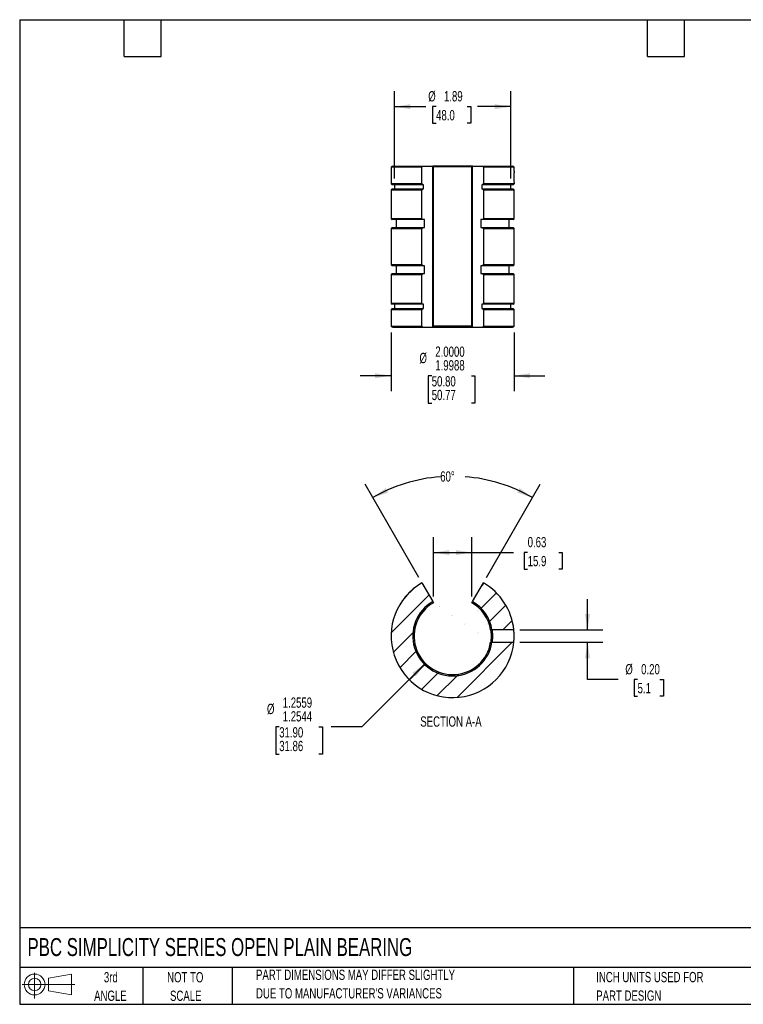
# Model space of a CAD drawing. Header units: inches. Extents: x 0.5 to 21.5, y 0.5 to 16.5.
# Tile 1 of 2: x 0.5 to 12.3, y 0.5 to 16.5. Entities that reach past the tile are written whole.
import ezdxf

# ---------------------------------------------------------------- set-up
doc = ezdxf.new("R2010")
doc.units = ezdxf.units.IN
doc.header["$LTSCALE"] = 2
doc.header["$MEASUREMENT"] = 0
doc.layers.add('DIMENSIONS', color=140, linetype='Continuous', lineweight=25)
doc.layers.add('TEXT', color=140, linetype='Continuous', lineweight=25)
doc.layers.add('HATCH', color=6, linetype='Continuous')
doc.layers.add('SLD-DEFPOINTS', color=7, linetype='Continuous')
doc.styles.add('SLDTEXTSTYLE0', font='TXT', dxfattribs={"width": 0.7})
doc.dimstyles.new('SLDDIMSTYLE1', dxfattribs={"dimtxt": 0.169922, "dimasz": 0.26, "dimexe": 0, "dimexo": 0.0625, "dimgap": 0.04248, "dimtad": 0, "dimtih": 1, "dimtoh": 1, "dimrnd": 1e-09, "dimzin": 12, "dimdsep": 46, "dimtxsty": 'SLDTEXTSTYLE0', "dimsah": 1, "dimcen": 0.09, "dimadec": 0, "dimazin": 3, "dimtfac": 1, "dimtofl": 0, "dimtmove": 0, "dimatfit": 3, "dimfxl": 0, "dimfrac": 2, "dimtolj": 1, "dimtzin": 12, "dimarcsym": 0})
doc.dimstyles.new('SLDDIMSTYLE2', dxfattribs={"dimtxt": 0.169922, "dimasz": 0.26, "dimexe": 0, "dimexo": 0.0625, "dimgap": 0.04248, "dimtad": 0, "dimtih": 1, "dimtoh": 1, "dimdec": 4, "dimrnd": 1e-09, "dimzin": 4, "dimdsep": 46, "dimtxsty": 'SLDTEXTSTYLE0', "dimsah": 1, "dimcen": 0, "dimadec": 0, "dimazin": 1, "dimlim": 1, "dimtp": 0.0059, "dimtm": -0.0044, "dimtfac": 1, "dimtdec": 4, "dimtofl": 0, "dimtmove": 0, "dimatfit": 3, "dimfxl": 0, "dimfrac": 2, "dimtolj": 1, "dimtzin": 4, "dimarcsym": 0})
doc.dimstyles.new('SLDDIMSTYLE3', dxfattribs={"dimtxt": 0.169922, "dimasz": 0.26, "dimexe": 0, "dimexo": 0.0625, "dimgap": 0.04248, "dimtad": 0, "dimtih": 1, "dimtoh": 1, "dimrnd": 1e-09, "dimdsep": 46, "dimtxsty": 'SLDTEXTSTYLE0', "dimsah": 1, "dimcen": 0.09, "dimadec": 0, "dimazin": 2, "dimtfac": 1, "dimtofl": 0, "dimtmove": 0, "dimatfit": 3, "dimfxl": 0, "dimfrac": 2, "dimtolj": 1, "dimtzin": 12, "dimarcsym": 0})
doc.dimstyles.new('SLDDIMSTYLE4', dxfattribs={"dimtxt": 0.169922, "dimasz": 0.26, "dimexe": 0, "dimexo": 0.0625, "dimgap": 0.04248, "dimtad": 0, "dimtih": 1, "dimtoh": 1, "dimdec": 4, "dimlfac": 2, "dimzin": 12, "dimdsep": 46, "dimtxsty": 'SLDTEXTSTYLE0', "dimsah": 1, "dimcen": 0.09, "dimadec": 0, "dimazin": 3, "dimtfac": 1, "dimtdec": 0, "dimtofl": 0, "dimtmove": 0, "dimatfit": 3, "dimfxl": 0, "dimfrac": 2, "dimtolj": 1, "dimtzin": 12, "dimarcsym": 0})
doc.dimstyles.new('SLDDIMSTYLE5', dxfattribs={"dimtxt": 0.169922, "dimasz": 0.26, "dimexe": 0, "dimexo": 0.0625, "dimgap": 0.04248, "dimtad": 0, "dimtih": 1, "dimtoh": 1, "dimrnd": 1e-09, "dimzin": 0, "dimdsep": 46, "dimtxsty": 'SLDTEXTSTYLE0', "dimsah": 1, "dimcen": 0.09, "dimadec": 0, "dimazin": 0, "dimtfac": 1, "dimtmove": 0, "dimatfit": 0, "dimfxl": 0, "dimfrac": 2, "dimtolj": 1, "dimtzin": 12, "dimarcsym": 0})
doc.dimstyles.new('SLDDIMSTYLE6', dxfattribs={"dimtxt": 0.169922, "dimasz": 0.26, "dimexe": 0, "dimexo": 0.0625, "dimgap": 0.04248, "dimtad": 0, "dimtih": 1, "dimtoh": 1, "dimdec": 4, "dimrnd": 1e-09, "dimzin": 4, "dimdsep": 46, "dimtxsty": 'SLDTEXTSTYLE0', "dimsah": 1, "dimcen": 0.09, "dimadec": 0, "dimazin": 1, "dimlim": 1, "dimtm": 0.0012, "dimtfac": 1, "dimtdec": 4, "dimtmove": 0, "dimatfit": 0, "dimfxl": 0, "dimfrac": 2, "dimtolj": 1, "dimtzin": 4, "dimarcsym": 0})

# ---------------------------------------------------------------- blocks, each defined once
blk = doc.blocks.new('Block11')
at = {"color": 7, "linetype": 'Continuous', "lineweight": 18}
for p, q in [((0.204, 0.418), (0.204, 0)), ((0.431, 0.328), (0.801, 0.396)), ((0.431, 0.126), (0.431, 0.328)), ((0.801, 0.396), (0.801, 0.058)), ((0, 0.227), (0.856, 0.227)), ((0.431, 0.126), (0.801, 0.058))]:
    blk.add_line(p, q, dxfattribs=at)
for radius in [0.169, 0.101]:
    blk.add_circle((0.204, 0.227), radius, dxfattribs=at)
blk = doc.blocks.new('Block12')
at = {"layer": 'SLD-DEFPOINTS'}
blk.add_blockref('Block11', (0, 0), dxfattribs=at)
blk = doc.blocks.new('SW_NOTE_0_2')
at = {"layer": 'TEXT', "color": 0, "char_height": 0.16667, "attachment_point": 1, "style": 'SLDTEXTSTYLE0'}
for s, insert in [('PART DIMENSIONS MAY DIFFER SLIGHTLY', (0, 0.215)), ("DUE TO MANUFACTURER'S VARIANCES", (0, -0.086))]:
    blk.add_mtext(s, dxfattribs=dict(at, insert=insert))
blk = doc.blocks.new('SW_NOTE_0_3')
at = {"layer": 'TEXT', "color": 0, "char_height": 0.1667, "attachment_point": 2, "style": 'SLDTEXTSTYLE0'}
for s, insert in [('NOT TO', (0.414, 0.215)), ('SCALE', (0.422, -0.086))]:
    blk.add_mtext(s, dxfattribs=dict(at, insert=insert))
blk = doc.blocks.new('SW_NOTE_0_4')
at = {"layer": 'TEXT', "color": 0, "char_height": 0.1667, "attachment_point": 2, "style": 'SLDTEXTSTYLE0'}
for s, insert in [('3rd', (0.182, 0.215)), ('ANGLE', (0.175, -0.086))]:
    blk.add_mtext(s, dxfattribs=dict(at, insert=insert))
blk = doc.blocks.new('SW_NOTE_0_5')
at = {"layer": 'TEXT', "color": 0, "char_height": 0.16667, "attachment_point": 1, "style": 'SLDTEXTSTYLE0'}
for s, insert in [('INCH UNITS USED FOR', (0, 0.215)), ('PART DESIGN', (0, -0.086))]:
    blk.add_mtext(s, dxfattribs=dict(at, insert=insert))
blk = doc.blocks.new('_D_5')
at = {"layer": 'DIMENSIONS'}
for p, q in [((7.092, 6.041), (6.062, 5.01)), ((4.717, 5.01), (4.66, 5.01)), ((4.66, 5.01), (4.66, 4.566)), ((5.363, 5.01), (5.42, 5.01)), ((5.42, 5.01), (5.42, 4.566)), ((6.062, 5.01), (5.562, 5.01)), ((4.66, 4.566), (4.717, 4.566)), ((5.42, 4.566), (5.363, 4.566))]:
    blk.add_line(p, q, dxfattribs=at)
blk.add_solid([(7.092, 6.041), (6.88, 5.885), (6.937, 5.829)], dxfattribs=at)
at = {"layer": 'DIMENSIONS', "char_height": 0.1667, "attachment_point": 1, "style": 'SLDTEXTSTYLE0'}
for s, insert in [('1.2559', (4.774, 5.486)), ('%%c', (4.518, 5.383)), ('1.2544', (4.774, 5.263)), ('31.90', (4.717, 5.003)), ('31.86', (4.717, 4.781))]:
    blk.add_mtext(s, dxfattribs=dict(at, insert=insert))
blk = doc.blocks.new('_D_6')
at = {"layer": 'DIMENSIONS'}
for p, q in [((7.222, 7.125), (7.222, 8.091)), ((7.847, 7.125), (7.847, 8.091)), ((7.222, 7.841), (7.847, 7.841)), ((7.847, 7.841), (8.524, 7.841)), ((8.754, 7.841), (8.697, 7.841)), ((8.697, 7.841), (8.697, 7.571)), ((9.259, 7.841), (9.316, 7.841)), ((9.316, 7.841), (9.316, 7.571)), ((8.697, 7.571), (8.754, 7.571)), ((9.316, 7.571), (9.259, 7.571))]:
    blk.add_line(p, q, dxfattribs=at)
for points in [[(7.222, 7.841), (7.482, 7.801), (7.482, 7.881)], [(7.847, 7.841), (7.587, 7.881), (7.587, 7.801)]]:
    blk.add_solid(points, dxfattribs=at)
at = {"layer": 'DIMENSIONS', "char_height": 0.1667, "attachment_point": 1, "style": 'SLDTEXTSTYLE0'}
for s, insert in [('0.63', (8.754, 8.094)), ('15.9', (8.754, 7.786))]:
    blk.add_mtext(s, dxfattribs=dict(at, insert=insert))
blk = doc.blocks.new('_D_7')
at = {"layer": 'DIMENSIONS'}
for p, q in [((6.985, 7.436), (6.111, 8.95)), ((8.084, 7.436), (8.958, 8.95))]:
    blk.add_line(p, q, dxfattribs=at)
for start, end in [(94.4506, 120), (60, 85.5494)]:
    blk.add_arc((7.535, 6.484), 2.597, start, end, dxfattribs=at)
for points in [[(6.236, 8.733), (6.486, 8.816), (6.449, 8.888)], [(8.833, 8.733), (8.62, 8.888), (8.584, 8.816)]]:
    blk.add_solid(points, dxfattribs=at)
at = {"layer": 'DIMENSIONS', "insert": (7.333, 9.161), "char_height": 0.1667, "attachment_point": 1, "style": 'SLDTEXTSTYLE0'}
blk.add_mtext('60°', dxfattribs=at)
blk = doc.blocks.new('_D_8')
at = {"layer": 'DIMENSIONS'}
for p, q in [((9.727, 6.584), (9.727, 7.084)), ((8.629, 6.584), (9.977, 6.584)), ((8.629, 6.383), (9.977, 6.383)), ((9.727, 5.776), (9.727, 6.383)), ((10.227, 5.776), (9.727, 5.776)), ((10.54, 5.776), (10.483, 5.776)), ((10.483, 5.776), (10.483, 5.506)), ((10.904, 5.776), (10.961, 5.776)), ((10.961, 5.776), (10.961, 5.506)), ((10.483, 5.506), (10.54, 5.506)), ((10.961, 5.506), (10.904, 5.506))]:
    blk.add_line(p, q, dxfattribs=at)
for points in [[(9.727, 6.584), (9.767, 6.844), (9.687, 6.844)], [(9.727, 6.383), (9.687, 6.123), (9.767, 6.123)]]:
    blk.add_solid(points, dxfattribs=at)
at = {"layer": 'DIMENSIONS', "char_height": 0.1667, "attachment_point": 1, "style": 'SLDTEXTSTYLE0'}
for s, insert in [('%%c', (10.341, 6.029)), ('0.20', (10.598, 6.029)), ('5.1', (10.54, 5.721))]:
    blk.add_mtext(s, dxfattribs=dict(at, insert=insert))
blk = doc.blocks.new('_D_9')
at = {"layer": 'DIMENSIONS'}
for p, q in [((6.59, 13.919), (6.59, 15.337)), ((8.479, 13.919), (8.479, 15.337)), ((6.59, 15.087), (7.1, 15.087)), ((7.266, 15.087), (7.209, 15.087)), ((7.209, 15.087), (7.209, 14.817)), ((7.771, 15.087), (7.828, 15.087)), ((7.828, 15.087), (7.828, 14.817)), ((8.479, 15.087), (7.937, 15.087)), ((7.209, 14.817), (7.266, 14.817)), ((7.828, 14.817), (7.771, 14.817))]:
    blk.add_line(p, q, dxfattribs=at)
for points in [[(6.59, 15.087), (6.85, 15.047), (6.85, 15.127)], [(8.479, 15.087), (8.219, 15.127), (8.219, 15.047)]]:
    blk.add_solid(points, dxfattribs=at)
at = {"layer": 'DIMENSIONS', "char_height": 0.1667, "attachment_point": 1, "style": 'SLDTEXTSTYLE0'}
for s, insert in [('%%c', (7.138, 15.339)), ('1.89', (7.394, 15.339)), ('48.0', (7.266, 15.031))]:
    blk.add_mtext(s, dxfattribs=dict(at, insert=insert))
blk = doc.blocks.new('_D_10')
at = {"layer": 'DIMENSIONS'}
for p, q in [((6.535, 11.419), (6.535, 10.464)), ((8.534, 11.419), (8.534, 10.464)), ((6.535, 10.714), (6.035, 10.714)), ((7.195, 10.714), (7.138, 10.714)), ((7.138, 10.714), (7.138, 10.27)), ((7.841, 10.714), (7.898, 10.714)), ((7.898, 10.714), (7.898, 10.27)), ((8.534, 10.714), (9.034, 10.714)), ((7.138, 10.27), (7.195, 10.27)), ((7.898, 10.27), (7.841, 10.27))]:
    blk.add_line(p, q, dxfattribs=at)
for points in [[(6.535, 10.714), (6.275, 10.754), (6.275, 10.674)], [(8.534, 10.714), (8.794, 10.674), (8.794, 10.754)]]:
    blk.add_solid(points, dxfattribs=at)
at = {"layer": 'DIMENSIONS', "char_height": 0.1667, "attachment_point": 1, "style": 'SLDTEXTSTYLE0'}
for s, insert in [('%%c', (6.996, 11.086)), ('2.0000', (7.253, 11.189)), ('1.9988', (7.253, 10.967)), ('50.80', (7.195, 10.707)), ('50.77', (7.195, 10.485))]:
    blk.add_mtext(s, dxfattribs=dict(at, insert=insert))

msp = doc.modelspace()

# ---------------------------------------------------------------- hatches: boundary and pattern name
at = {"layer": 'HATCH'}
h = msp.add_hatch(dxfattribs=at)
h.set_pattern_fill('ANSI31', color=256, scale=2, style=0)
edge = h.paths.add_edge_path(flags=0)
edge.add_line((7.211471, 7.044238), (7.035459, 7.349101))
edge.add_arc((7.534834, 6.483263), 0.999525, 119.9743563, 354.2291862)
edge.add_line((8.529293, 6.382761), (8.174487, 6.382762))
edge.add_arc((7.534834, 6.483263), 0.6475, 119.9604147, 351.0707876, ccw=False)
h = msp.add_hatch(dxfattribs=at)
h.set_pattern_fill('ANSI31', color=256, scale=2, style=0)
edge = h.paths.add_edge_path(flags=0)
edge.add_line((8.034209, 7.349101), (7.858196, 7.044238))
edge.add_arc((7.534834, 6.483263), 0.6475, 8.9290124, 60.0395853, ccw=False)
edge.add_line((8.174487, 6.583762), (8.529294, 6.583761))
edge.add_arc((7.534834, 6.483263), 0.999525, 5.7706138, 60.0256437)
h = msp.add_hatch(dxfattribs=at)
h.set_pattern_fill('ANSI31', color=256, scale=2, style=0)
edge = h.paths.add_edge_path(flags=0)
edge.add_arc((7.534834, 6.483263), 0.6475, 119.9604147, 351.0707876)
edge.add_line((8.174487, 6.382762), (8.152486, 6.382762))
edge.add_arc((7.534834, 6.483263), 0.625775, 119.9590404, 350.7581263, ccw=False)
edge.add_line((7.222334, 7.025424), (7.211471, 7.044238))
h = msp.add_hatch(dxfattribs=at)
h.set_pattern_fill('ANSI31', color=256, scale=2, style=0)
edge = h.paths.add_edge_path(flags=0)
edge.add_arc((7.534834, 6.483263), 0.6475, 8.9290124, 60.0395853)
edge.add_line((7.858196, 7.044238), (7.847334, 7.025424))
edge.add_arc((7.534834, 6.483263), 0.625775, 9.2416737, 60.0409596, ccw=False)
edge.add_line((8.152486, 6.583762), (8.174487, 6.583762))

# ---------------------------------------------------------------- linework, layer by layer
for p, q in [((6.535309, 14.104946), (6.535309, 13.834633)), ((7.035459, 14.104946), (6.535309, 14.104946)), ((6.561809, 14.120883), (7.048709, 14.120883)), ((7.035459, 13.834633), (7.035459, 14.104946)), ((7.048709, 14.120883), (7.211471, 14.120883)), ((7.211471, 14.120883), (7.211471, 11.503383)), ((7.858196, 14.120883), (7.211471, 14.120883)), ((7.211471, 14.120612), (7.858196, 14.120612)), ((7.211471, 11.503654), (7.211471, 14.120612)), ((7.847334, 14.106276), (7.222334, 14.106276)), ((7.222334, 11.51799), (7.222334, 14.106276)), ((7.847334, 11.51799), (7.847334, 14.106276)), ((7.858196, 11.503383), (7.858196, 14.120883)), ((7.858196, 14.120883), (8.020959, 14.120883)), ((7.858196, 11.503654), (7.858196, 14.120612)), ((8.020959, 14.120883), (8.507859, 14.120883)), ((8.534359, 14.104946), (8.034209, 14.104946)), ((8.034209, 14.104946), (8.034209, 13.834633)), ((8.534359, 14.033519), (8.534359, 14.104946)), ((6.535309, 13.834633), (6.550809, 13.819133)), ((7.035459, 13.834633), (6.535309, 13.834633)), ((7.043209, 13.819133), (6.550809, 13.819133)), ((6.590334, 13.819133), (6.590334, 13.749633)), ((7.035459, 13.834633), (7.043209, 13.819133)), ((7.062971, 13.819133), (7.043209, 13.819133)), ((7.062971, 13.749633), (7.062971, 13.819133)), ((8.026459, 13.819133), (8.006696, 13.819133)), ((8.006696, 13.819133), (8.006696, 13.749633)), ((8.026459, 13.819133), (8.034209, 13.834633)), ((8.518859, 13.819133), (8.026459, 13.819133)), ((8.534184, 13.834633), (8.034209, 13.834633)), ((8.479334, 13.749633), (8.479334, 13.819133)), ((8.518859, 13.819133), (8.533117, 13.833391)), ((8.534184, 13.834633), (8.53309, 13.833418)), ((6.550809, 13.749633), (6.535309, 13.734133)), ((6.535309, 13.734133), (6.535309, 13.266133)), ((6.535309, 13.734133), (7.035459, 13.734133)), ((6.550809, 13.749633), (7.043209, 13.749633)), ((7.043209, 13.749633), (7.035459, 13.734133)), ((7.035459, 13.266133), (7.035459, 13.734133)), ((7.043209, 13.749633), (7.062971, 13.749633)), ((8.006696, 13.749633), (8.026459, 13.749633)), ((8.034209, 13.734133), (8.026459, 13.749633)), ((8.026459, 13.749633), (8.518859, 13.749633)), ((8.034209, 13.734133), (8.034209, 13.266133)), ((8.034209, 13.734133), (8.534359, 13.734133)), ((8.534359, 13.734133), (8.518859, 13.749633)), ((8.534359, 13.266133), (8.534359, 13.734133)), ((6.535309, 13.266133), (6.550809, 13.250633)), ((7.035459, 13.266133), (6.535309, 13.266133)), ((6.550809, 13.124633), (6.535309, 13.109133)), ((7.043209, 13.250633), (6.550809, 13.250633)), ((6.550809, 13.124633), (7.043209, 13.124633)), ((6.615834, 13.250633), (6.615834, 13.124633)), ((7.035459, 13.266133), (7.043209, 13.250633)), ((7.043209, 13.124633), (7.035459, 13.109133)), ((7.075721, 13.250633), (7.043209, 13.250633)), ((7.043209, 13.124633), (7.075721, 13.124633)), ((7.075721, 13.124633), (7.075721, 13.250633)), ((8.026459, 13.250633), (7.993946, 13.250633)), ((7.993946, 13.250633), (7.993946, 13.124633)), ((7.993946, 13.124633), (8.026459, 13.124633)), ((8.026459, 13.250633), (8.034209, 13.266133)), ((8.518859, 13.250633), (8.026459, 13.250633)), ((8.034209, 13.109133), (8.026459, 13.124633)), ((8.026459, 13.124633), (8.518859, 13.124633)), ((8.534359, 13.266133), (8.034209, 13.266133)), ((8.453834, 13.124633), (8.453834, 13.250633)), ((8.518859, 13.250633), (8.534359, 13.266133)), ((8.534359, 13.109133), (8.518859, 13.124633)), ((6.535309, 13.109133), (6.535309, 12.515133)), ((6.535309, 13.109133), (7.035459, 13.109133)), ((7.035459, 12.515133), (7.035459, 13.109133)), ((8.034209, 13.109133), (8.034209, 12.515133)), ((8.034209, 13.109133), (8.534359, 13.109133)), ((8.534359, 12.515133), (8.534359, 13.109133)), ((6.535309, 12.515133), (6.550809, 12.499633)), ((7.035459, 12.515133), (6.535309, 12.515133)), ((7.043209, 12.499633), (6.550809, 12.499633)), ((6.615834, 12.499633), (6.615834, 12.373633)), ((7.035459, 12.515133), (7.043209, 12.499633)), ((7.075721, 12.499633), (7.043209, 12.499633)), ((7.075721, 12.373633), (7.075721, 12.499633)), ((8.026459, 12.499633), (7.993946, 12.499633)), ((7.993946, 12.499633), (7.993946, 12.373633)), ((8.026459, 12.499633), (8.034209, 12.515133)), ((8.518859, 12.499633), (8.026459, 12.499633)), ((8.534359, 12.515133), (8.034209, 12.515133)), ((8.453834, 12.373633), (8.453834, 12.499633)), ((8.518859, 12.499633), (8.534359, 12.515133)), ((6.550809, 12.373633), (6.535309, 12.358133)), ((6.535309, 12.358133), (6.535309, 11.890133)), ((6.535309, 12.358133), (7.035459, 12.358133)), ((6.550809, 12.373633), (7.043209, 12.373633)), ((7.043209, 12.373633), (7.035459, 12.358133)), ((7.035459, 11.890133), (7.035459, 12.358133)), ((7.043209, 12.373633), (7.075721, 12.373633)), ((7.993946, 12.373633), (8.026459, 12.373633)), ((8.034209, 12.358133), (8.026459, 12.373633)), ((8.026459, 12.373633), (8.518859, 12.373633)), ((8.034209, 12.358133), (8.034209, 11.890133)), ((8.034209, 12.358133), (8.534359, 12.358133)), ((8.534359, 12.358133), (8.518859, 12.373633)), ((8.534359, 11.890133), (8.534359, 12.358133)), ((6.535309, 11.890133), (6.550809, 11.874633)), ((7.035459, 11.890133), (6.535309, 11.890133)), ((7.043209, 11.874633), (6.550809, 11.874633)), ((6.590334, 11.874633), (6.590334, 11.805133)), ((7.035459, 11.890133), (7.043209, 11.874633)), ((7.062971, 11.874633), (7.043209, 11.874633)), ((7.062971, 11.805133), (7.062971, 11.874633)), ((8.026459, 11.874633), (8.006696, 11.874633)), ((8.006696, 11.874633), (8.006696, 11.805133)), ((8.026459, 11.874633), (8.034209, 11.890133)), ((8.518859, 11.874633), (8.026459, 11.874633)), ((8.534359, 11.890133), (8.034209, 11.890133)), ((8.479334, 11.805133), (8.479334, 11.874633)), ((8.518859, 11.874633), (8.534359, 11.890133)), ((6.550809, 11.805133), (6.535309, 11.789633)), ((6.535309, 11.789633), (6.535309, 11.519321)), ((6.535309, 11.789633), (7.035459, 11.789633)), ((6.550809, 11.805133), (7.043209, 11.805133)), ((7.043209, 11.805133), (7.035459, 11.789633)), ((7.035459, 11.519321), (7.035459, 11.789633)), ((7.043209, 11.805133), (7.062971, 11.805133)), ((8.006696, 11.805133), (8.026459, 11.805133)), ((8.034209, 11.789633), (8.026459, 11.805133)), ((8.026459, 11.805133), (8.518859, 11.805133)), ((8.034209, 11.789633), (8.034209, 11.519321)), ((8.034209, 11.789633), (8.534359, 11.789633)), ((8.534359, 11.789633), (8.518859, 11.805133)), ((8.534359, 11.519321), (8.534359, 11.789633)), ((6.535309, 11.519321), (7.035459, 11.519321)), ((6.561809, 11.503383), (7.048709, 11.503383)), ((7.048709, 11.503383), (7.211471, 11.503383)), ((7.21083, 11.503654), (7.858196, 11.503654)), ((7.211804, 11.503383), (7.858196, 11.503383)), ((7.847334, 11.51799), (7.222334, 11.51799)), ((7.858196, 11.503383), (8.020959, 11.503383)), ((8.020959, 11.503383), (8.507859, 11.503383)), ((8.034209, 11.519321), (8.534359, 11.519321)), ((7.035459, 7.349101), (7.211471, 7.044238)), ((7.858196, 7.044238), (8.034209, 7.349101)), ((7.211471, 7.044238), (7.222334, 7.025424)), ((7.847334, 7.025424), (7.858196, 7.044238)), ((8.174487, 6.583762), (8.152486, 6.583762)), ((8.529294, 6.583761), (8.174487, 6.583762)), ((8.152486, 6.382762), (8.174487, 6.382762)), ((8.174487, 6.382762), (8.529293, 6.382761))]:
    msp.add_line(p, q)
for centre, radius, start, end in [((6.561809, 14.090883), 0.03, 90, 152.0471134), ((8.507859, 14.090883), 0.03, 27.9528866, 90), ((6.561809, 11.533383), 0.03, 207.9528866, 270), ((8.507859, 11.533383), 0.03, 270, 332.0471134), ((7.534834, 6.483263), 0.999525, 119.9743563, 354.2291862), ((7.534834, 6.483263), 0.999525, 5.7706138, 60.0256437), ((7.534834, 6.483263), 0.6475, 119.9604147, 351.0707876), ((7.534834, 6.483263), 0.6475, 8.9290124, 60.0395853), ((7.534834, 6.483263), 0.625775, 119.9590404, 350.7581263), ((7.534834, 6.483263), 0.625775, 9.2416737, 60.0409596)]:
    msp.add_arc(centre, radius, start, end)
for points, knots in [([(7.035459, 14.104946), (7.036722, 14.109708), (7.038644, 14.113786), (7.043317, 14.119404), (7.04601, 14.120883), (7.048709, 14.120883)], [0, 0, 0, 0, 0.5, 0.5, 1, 1, 1, 1]), ([(8.020959, 14.120883), (8.023657, 14.120883), (8.026381, 14.119372), (8.031012, 14.113795), (8.032936, 14.109743), (8.034209, 14.104946)], [0, 0, 0, 0, 0.5, 0.5, 1, 1, 1, 1]), ([(8.534322, 14.033519), (8.53433, 14.0336), (8.534356, 14.033851), (8.534093, 14.031234), (8.533582, 14.025921), (8.532854, 14.017781), (8.53202, 14.007378), (8.531155, 13.994753), (8.53037, 13.980484), (8.529743, 13.964729), (8.529357, 13.948239), (8.529248, 13.931195), (8.529428, 13.914405), (8.52988, 13.898021), (8.530544, 13.882778), (8.531358, 13.868823), (8.532221, 13.856763), (8.533041, 13.846813), (8.533763, 13.838922), (8.534041, 13.836095), (8.534184, 13.834633)], [0, 0, 0, 0, 0.026414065, 0.082397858, 0.140001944, 0.196058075, 0.253725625, 0.310029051, 0.36796203, 0.424304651, 0.48229434, 0.538403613, 0.596149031, 0.652117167, 0.709699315, 0.765837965, 0.823591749, 0.879946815, 0.937939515, 1, 1, 1, 1]), ([(7.048709, 11.503383), (7.04601, 11.503383), (7.043287, 11.504894), (7.038655, 11.510472), (7.036732, 11.514524), (7.035459, 11.519321)], [0, 0, 0, 0, 0.5, 0.5, 1, 1, 1, 1]), ([(8.034209, 11.519321), (8.032945, 11.514558), (8.031023, 11.51048), (8.02635, 11.504862), (8.023658, 11.503383), (8.020959, 11.503383)], [0, 0, 0, 0, 0.5, 0.5, 1, 1, 1, 1]), ([(8.152486, 6.583762), (8.152486, 6.583762), (8.152931, 6.581121), (8.154058, 6.573604), (8.154512, 6.570477), (8.155499, 6.563151), (8.156026, 6.559001), (8.157085, 6.549744), (8.157621, 6.544582), (8.158598, 6.533687), (8.159043, 6.527922), (8.159795, 6.515746), (8.160097, 6.509373), (8.160501, 6.496524), (8.160608, 6.489965), (8.160609, 6.476684), (8.160504, 6.47015), (8.160102, 6.457285), (8.1598, 6.450887), (8.159052, 6.438731), (8.158608, 6.432961), (8.15763, 6.422029), (8.157094, 6.416872), (8.155509, 6.402989), (8.154444, 6.395494), (8.153314, 6.387955), (8.153007, 6.386012), (8.152593, 6.383416), (8.152486, 6.382762), (8.152486, 6.382762)], [0, 0, 0, 0, 0.125, 0.125, 0.1875, 0.1875, 0.25, 0.25, 0.3125, 0.3125, 0.375, 0.375, 0.4375, 0.4375, 0.5, 0.5, 0.5625, 0.5625, 0.625, 0.625, 0.6875, 0.6875, 0.75, 0.75, 0.875, 0.875, 0.9375, 0.9375, 1, 1, 1, 1]), ([(8.174487, 6.382762), (8.174487, 6.382762), (8.17459, 6.383416), (8.174984, 6.385975), (8.17528, 6.387913), (8.176011, 6.392962), (8.176444, 6.39605), (8.177393, 6.403344), (8.177913, 6.407583), (8.178935, 6.416842), (8.179443, 6.421896), (8.180394, 6.43288), (8.180828, 6.438715), (8.181548, 6.450806), (8.18184, 6.457151), (8.182233, 6.47013), (8.182333, 6.476658), (8.182334, 6.48979), (8.182231, 6.496461), (8.18184, 6.509359), (8.181553, 6.515629), (8.180828, 6.527809), (8.180391, 6.53368), (8.179449, 6.544557), (8.178939, 6.549642), (8.177906, 6.559007), (8.177396, 6.563157), (8.17645, 6.570432), (8.176008, 6.573583), (8.175278, 6.578624), (8.174988, 6.580527), (8.174591, 6.583104), (8.174487, 6.583762), (8.174487, 6.583762)], [0, 0, 0, 0, 0.0625, 0.0625, 0.125, 0.125, 0.1875, 0.1875, 0.25, 0.25, 0.3125, 0.3125, 0.375, 0.375, 0.4375, 0.4375, 0.5, 0.5, 0.5625, 0.5625, 0.625, 0.625, 0.6875, 0.6875, 0.75, 0.75, 0.8125, 0.8125, 0.875, 0.875, 0.9375, 0.9375, 1, 1, 1, 1]), ([(8.174487, 6.583762), (8.174487, 6.583762), (8.174588, 6.583125), (8.174986, 6.580544), (8.175279, 6.578616), (8.176005, 6.573606), (8.176444, 6.57048), (8.177397, 6.563151), (8.177906, 6.559001), (8.178929, 6.549744), (8.179447, 6.544581), (8.180391, 6.533684), (8.180821, 6.52792), (8.181547, 6.515745), (8.181839, 6.509371), (8.18223, 6.496522), (8.182333, 6.489967), (8.182334, 6.476685), (8.182233, 6.470151), (8.181845, 6.457288), (8.181553, 6.450891), (8.180829, 6.438734), (8.1804, 6.432963), (8.179455, 6.422032), (8.178938, 6.416873), (8.177406, 6.402988), (8.176377, 6.395493), (8.175286, 6.387955), (8.17499, 6.386012), (8.17459, 6.383415), (8.174487, 6.382762), (8.174487, 6.382762)], [0, 0, 0, 0, 0.0625, 0.0625, 0.125, 0.125, 0.1875, 0.1875, 0.25, 0.25, 0.3125, 0.3125, 0.375, 0.375, 0.4375, 0.4375, 0.5, 0.5, 0.5625, 0.5625, 0.625, 0.625, 0.6875, 0.6875, 0.75, 0.75, 0.875, 0.875, 0.9375, 0.9375, 1, 1, 1, 1]), ([(8.529293, 6.382761), (8.529293, 6.382761), (8.529359, 6.383407), (8.529612, 6.385963), (8.529803, 6.387906), (8.530272, 6.392935), (8.530551, 6.396019), (8.531165, 6.403339), (8.531499, 6.407564), (8.532488, 6.421446), (8.53315, 6.432656), (8.53385, 6.450807), (8.53404, 6.457197), (8.534293, 6.470117), (8.534358, 6.476636), (8.534359, 6.48979), (8.534292, 6.496452), (8.53404, 6.509316), (8.533855, 6.515592), (8.533148, 6.533937), (8.532494, 6.545001), (8.531496, 6.559002), (8.531168, 6.563152), (8.530556, 6.570443), (8.530271, 6.5736), (8.529802, 6.578625), (8.529616, 6.58053), (8.52936, 6.58311), (8.529294, 6.583761), (8.529294, 6.583761)], [0, 0, 0, 0, 0.0625, 0.0625, 0.125, 0.125, 0.1875, 0.1875, 0.25, 0.25, 0.375, 0.375, 0.4375, 0.4375, 0.5, 0.5, 0.5625, 0.5625, 0.625, 0.625, 0.75, 0.75, 0.8125, 0.8125, 0.875, 0.875, 0.9375, 0.9375, 1, 1, 1, 1])]:
    msp.add_open_spline(points, degree=3, knots=knots)
for points in [[(7.211471, 14.120612), (7.215954, 14.119398), (7.220013, 14.114042), (7.222334, 14.106276)], [(7.847334, 14.106276), (7.849655, 14.114042), (7.853713, 14.119398), (7.858196, 14.120612)], [(7.211471, 11.503654), (7.215954, 11.504868), (7.220013, 11.510224), (7.222334, 11.51799)], [(7.847334, 11.51799), (7.849655, 11.510225), (7.853713, 11.504868), (7.858196, 11.503654)]]:
    msp.add_open_spline(points, degree=3)
at = {"layer": 'TEXT'}
for p, q in [((0.5, 16.5), (21.5, 16.5)), ((0.5, 16.5), (0.5, 0.5)), ((2.2, 15.9), (2.2, 16.5)), ((2.8, 15.9), (2.8, 16.5)), ((10.7, 15.9), (10.7, 16.5)), ((11.3, 15.9), (11.3, 16.5)), ((2.2, 15.9), (2.8, 15.9)), ((10.7, 15.9), (11.3, 15.9)), ((21.5, 1.742213), (0.5, 1.742213)), ((21.5, 1.1), (0.5, 1.1)), ((2.5, 1.1), (2.5, 0.5)), ((3.953671, 1.1), (3.953671, 0.5)), ((9.499723, 1.1), (9.499723, 0.5)), ((0.5, 0.5), (21.5, 0.5))]:
    msp.add_line(p, q, dxfattribs=at)

# ---------------------------------------------------------------- block references
at = {"layer": 'SLD-DEFPOINTS'}
msp.add_blockref('Block12', (0.53842, 0.594792), dxfattribs=at)
at = {"layer": 'TEXT'}
for name, p in [('SW_NOTE_0_4', (1.799004, 0.808507)), ('SW_NOTE_0_3', (2.776156, 0.808507)), ('SW_NOTE_0_2', (4.340101, 0.848163)), ('SW_NOTE_0_5', (9.86848, 0.810925))]:
    msp.add_blockref(name, p, dxfattribs=at)

# ---------------------------------------------------------------- texts
at = {"layer": 'TEXT', "style": 'SLDTEXTSTYLE0'}
for s, insert, char_height, attachment_point in [('SECTION A-A', (7.507557, 5.178713), 0.16666667, 2), ('PBC SIMPLICITY SERIES OPEN PLAIN BEARING', (0.627223, 1.576264), 0.29166667, 1)]:
    msp.add_mtext(s, dxfattribs=dict(at, insert=insert, char_height=char_height, attachment_point=attachment_point))

# ---------------------------------------------------------------- dimensions: what is measured, and where the dimension line sits
at = {"layer": 'DIMENSIONS'}
for base, p1, p2, dimstyle, picture, middle in [((8.479334, 15.086601), (6.590334, 13.819133), (8.479334, 13.819133), 'SLDDIMSTYLE1', '_D_9', (7.518277, 15.086601)), ((8.5343587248, 10.7142905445), (6.5353087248, 11.5193208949), (8.5343587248, 11.5193208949), 'SLDDIMSTYLE6', '_D_10', (7.5182771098, 10.7142905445))]:
    dim = msp.add_linear_dim(base=base, p1=p1, p2=p2, text='%%c<>', dimstyle=dimstyle, dxfattribs=at)
    dim.commit()
    dim.dimension.update_dxf_attribs({"geometry": picture, "text_midpoint": middle, "dimtype": 160})
dim = msp.add_angular_dim_2l(base=(8.30395, 8.964893), line1=((7.035459, 7.349101), (7.222334, 7.025424)), line2=((7.847334, 7.025424), (8.034209, 7.349101)), dimstyle='SLDDIMSTYLE4', dxfattribs=at)
dim.commit()
dim.dimension.update_dxf_attribs({"geometry": '_D_7', "text_midpoint": (7.534834, 9.081384), "dimtype": 162})
dim = msp.add_linear_dim(base=(7.8473337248, 7.8414439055), p1=(7.2223337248, 7.0254236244), p2=(7.8473337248, 7.0254236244), dimstyle='SLDDIMSTYLE3', dxfattribs=at)
dim.commit()
dim.dimension.update_dxf_attribs({"geometry": '_D_6', "text_midpoint": (9.0068052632, 7.8414439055), "dimtype": 160})
dim = msp.add_linear_dim(base=(9.727089, 6.583759), p1=(8.529293, 6.382761), p2=(8.529294, 6.583761), angle=89.9999, text='%%c<>', dimstyle='SLDDIMSTYLE5', dxfattribs=at)
dim.commit()
dim.dimension.update_dxf_attribs({"geometry": '_D_8', "text_midpoint": (9.727088, 5.776293), "dimtype": 160})
dim = msp.add_diameter_dim_2p(p1=(7.977323, 6.925753), p2=(7.092344, 6.040773), dimstyle='SLDDIMSTYLE2', dxfattribs=at)
dim.commit()
dim.dimension.update_dxf_attribs({"geometry": '_D_5', "text_midpoint": (5.039938, 5.010473), "dimtype": 163})

doc.saveas('drawing.dxf')
